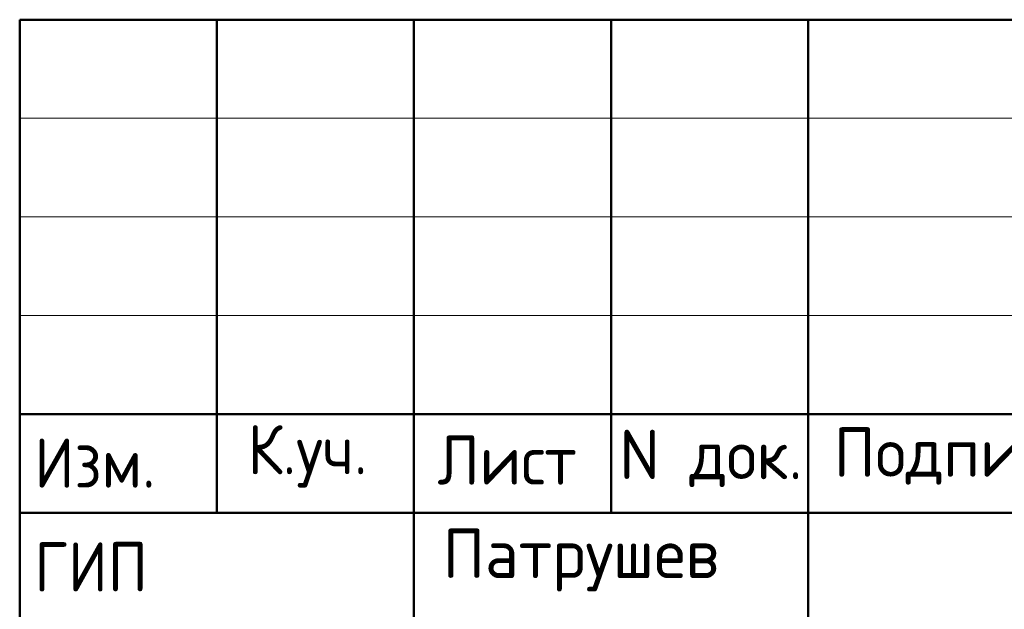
# Model space of a CAD drawing. Header units: millimetres. Extents: x -5 to 21000, y 0 to 14850.
# Tile 4 of 26: x 11500 to 13998, y 1505 to 3000. Entities that reach past the tile are written whole.
import ezdxf

# ---------------------------------------------------------------- set-up
doc = ezdxf.new("R2010")
doc.units = ezdxf.units.MM
doc.layers.add('Standard', color=7, linetype='Continuous', lineweight=25)
doc.styles.add('ISOCPEUR', font='txt')

msp = doc.modelspace()

# ---------------------------------------------------------------- linework, layer by layer
at = {"layer": 'Standard', "color": 7, "linetype": 'Continuous', "lineweight": 50, "transparency": 33554687}
for p, q in [((11500, 250), (11500, 3000)), ((11500, 3000), (20750, 3000)), ((12000, 1750), (12000, 3000)), ((12500, 250), (12500, 3000)), ((13000, 1750), (13000, 3000)), ((13500, 250), (13500, 3000)), ((11500, 2000), (14750, 2000)), ((11500, 2000), (14750, 2000)), ((11500, 1750), (14750, 1750)), ((11500, 1750), (14750, 1750))]:
    msp.add_line(p, q, dxfattribs=at)
at = {"layer": 'Standard', "color": 7, "linetype": 'Continuous', "lineweight": 13, "transparency": 33554687}
for p, q in [((11500, 2750), (14750, 2750)), ((11500, 2500), (14750, 2500)), ((11500, 2250), (14750, 2250))]:
    msp.add_line(p, q, dxfattribs=at)
at = {"layer": 'Standard', "color": 7, "linetype": 'Continuous', "lineweight": 25, "transparency": 33554687}
msp.add_lwpolyline([(20750, 3000), (11500, 3000), (11500, 250), (20750, 250), (20750, 3000)], dxfattribs=at)

# ---------------------------------------------------------------- texts
at = {"layer": 'Standard', "color": 7, "linetype": 'Continuous', "lineweight": 25, "transparency": 33554687, "char_height": 125, "attachment_point": 7, "style": 'ISOCPEUR'}
for s, insert, width in [('\\W0.93;Изм.', (11537, 1813.8), 376.448), ('\\W0.93;К.уч.', (12078, 1813.8), 408.006), ('\\W0.94;Лист', (12559.6, 1821.4), 433.463), ('\\W0.95;N док.', (13021.3, 1815.3), 534.063), ('\\W0.96;Подпись', (13564.7, 1821.4), 672.14), ('\\W0.92;ГИП', (11537, 1550.6), 344.81), ('\\W0.97;Патрушев', (12573, 1550.6), 835.093)]:
    msp.add_mtext(s, dxfattribs=dict(at, insert=insert, width=width))

doc.saveas('drawing.dxf')
